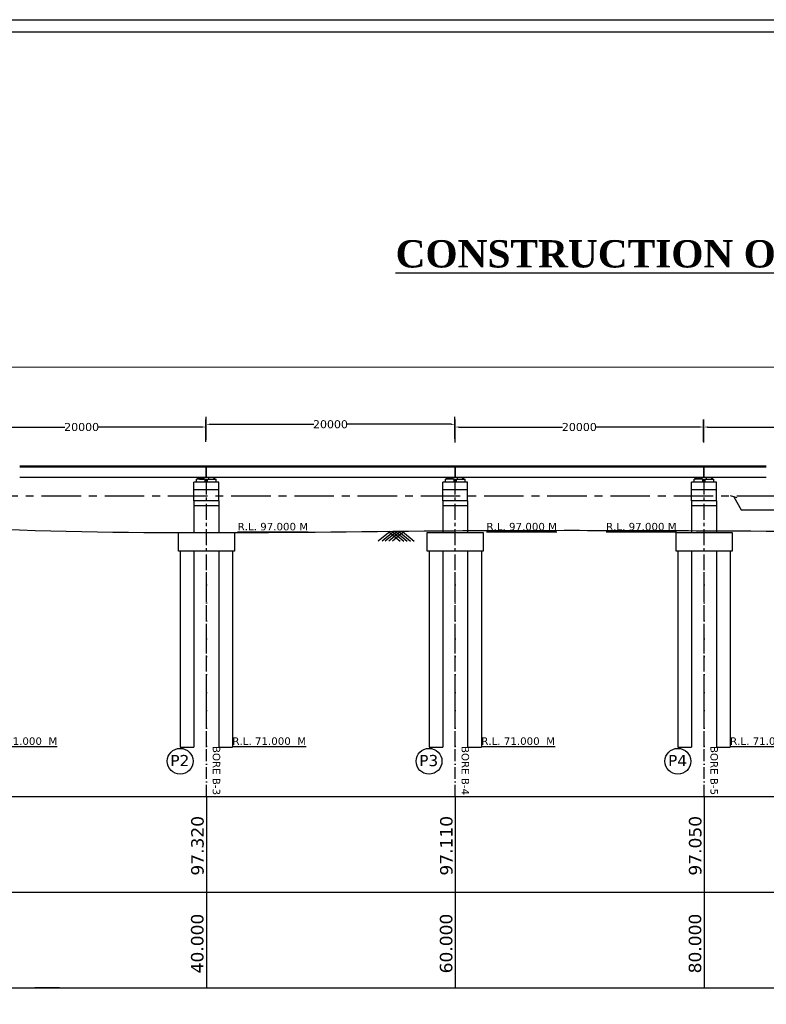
# Model space of a CAD drawing. Header units: millimetres. Extents: x -7746077780 to -3844657605, y -13315294818 to -6656873469.
# Tile 58 of 129: x -3871856291 to -3871826291, y -6657886032 to -6657846438. Entities that reach past the tile are written whole.
import ezdxf

# ---------------------------------------------------------------- set-up
doc = ezdxf.new("R2010")
doc.units = ezdxf.units.MM
doc.header["$MEASUREMENT"] = 0
doc.header["$PDMODE"] = 2
doc.linetypes.add('ACAD_ISO10W100', pattern=[18, 12, -3, 0, -3])
doc.linetypes.add('CENTER', pattern=[50.800000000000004, 31.75, -6.35, 6.35, -6.35])
for name, color, linetype in [('CHAINAGE', 7, 'Continuous'), ('GROUND_LVL', 114, 'Continuous'), ('H.F.L.', 7, 'Continuous'), ('SECTION', 7, 'Continuous'), ('TEX', 6, 'Continuous'), ('TEXT', 7, 'Continuous')]:
    doc.layers.add(name, color=color, linetype=linetype)
doc.styles.get("Standard").update_dxf_attribs({"font": 'verdana.ttf', "height": 250})
doc.dimstyles.new('Copy of ISO-25--------4', dxfattribs={"dimtxt": 200, "dimasz": 150, "dimexe": 300, "dimexo": 300, "dimgap": 0.02, "dimtad": 0, "dimtih": 1, "dimtoh": 1, "dimdec": 0, "dimlfac": 4, "dimdsep": 46, "dimtxsty": 'Standard', "dimcen": 150, "dimclrd": 1, "dimclre": 1, "dimclrt": 1, "dimadec": 0, "dimazin": 0, "dimtfac": 1, "dimtdec": 0, "dimtmove": 2, "dimatfit": 3, "dimfxl": 0, "dimarcsym": 0})
doc.dimstyles.new('ISO-25', dxfattribs={"dimtxt": 250, "dimasz": 200, "dimexe": 200, "dimexo": 200, "dimgap": 0.02, "dimtad": 0, "dimtih": 1, "dimtoh": 1, "dimdec": 0, "dimdsep": 46, "dimtxsty": 'Standard', "dimblk": 'OBLIQUE', "dimcen": 150, "dimclrd": 1, "dimclre": 1, "dimclrt": 1, "dimadec": 0, "dimazin": 0, "dimtfac": 1, "dimtdec": 0, "dimtmove": 2, "dimatfit": 3, "dimldrblk": 'OBLIQUE', "dimfxl": 0, "dimarcsym": 0})

# ---------------------------------------------------------------- blocks, each defined once
blk = doc.blocks.new('*D423')
at = {"layer": 'Defpoints', "color": 0, "ltscale": 20, "transparency": 16777216}
for p in [(-3871848809.489105, -6657862817.984942), (-3871858798.083372, -6657863739.066579), (-3871848809.489105, -6657863707.984942)]:
    blk.add_point(p, dxfattribs=at)
at = {"layer": 'TEX', "color": 1, "lineweight": -2, "ltscale": 20, "transparency": 16777216}
for p, q in [((-3871858798.083372, -6657863439.066579), (-3871858798.083372, -6657862517.984942)), ((-3871848809.489105, -6657863407.984942), (-3871848809.489105, -6657862517.984942)), ((-3871858648.083372, -6657862817.984942), (-3871854474.502998, -6657862817.984942)), ((-3871848959.489105, -6657862817.984942), (-3871853133.069479, -6657862817.984942))]:
    blk.add_line(p, q, dxfattribs=at)
at = {"layer": 'TEX', "color": 1, "ltscale": 20, "transparency": 16777216}
for points in [[(-3871858648.083372, -6657862792.984942), (-3871858648.083372, -6657862842.984942), (-3871858798.083372, -6657862817.984942)], [(-3871848959.489105, -6657862792.984942), (-3871848959.489105, -6657862842.984942), (-3871848809.489105, -6657862817.984942)]]:
    blk.add_solid(points, dxfattribs=at)
at = {"layer": 'TEX', "color": 1, "ltscale": 20, "transparency": 16777216, "insert": (-3871853803.786239, -6657862817.984942), "char_height": 250, "width": 3757.989820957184, "attachment_point": 5}
blk.add_mtext('{\\H1.2857x;20000}', dxfattribs=at)
blk = doc.blocks.new('*D424')
at = {"layer": 'Defpoints', "color": 0, "ltscale": 20, "transparency": 16777216}
for p in [(-3871838809.489097, -6657862708.697996), (-3871838809.489097, -6657863598.697996), (-3871848798.083363, -6657863629.779633)]:
    blk.add_point(p, dxfattribs=at)
at = {"layer": 'TEX', "color": 1, "lineweight": -2, "ltscale": 20, "transparency": 16777216}
for p, q in [((-3871848798.083363, -6657863329.779633), (-3871848798.083363, -6657862408.697996)), ((-3871838809.489097, -6657863298.697996), (-3871838809.489097, -6657862408.697996)), ((-3871848648.083363, -6657862708.697996), (-3871844474.50299, -6657862708.697996)), ((-3871838959.489097, -6657862708.697996), (-3871843133.06947, -6657862708.697996))]:
    blk.add_line(p, q, dxfattribs=at)
at = {"layer": 'TEX', "color": 1, "ltscale": 20, "transparency": 16777216}
for points in [[(-3871848648.083363, -6657862683.697996), (-3871848648.083363, -6657862733.697996), (-3871848798.083363, -6657862708.697996)], [(-3871838959.489097, -6657862683.697996), (-3871838959.489097, -6657862733.697996), (-3871838809.489097, -6657862708.697996)]]:
    blk.add_solid(points, dxfattribs=at)
at = {"layer": 'TEX', "color": 1, "ltscale": 20, "transparency": 16777216, "insert": (-3871843803.78623, -6657862708.697996), "char_height": 250, "width": 3757.989820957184, "attachment_point": 5}
blk.add_mtext('{\\H1.2857x;20000}', dxfattribs=at)
blk = doc.blocks.new('*D425')
at = {"layer": 'Defpoints', "color": 0, "ltscale": 20, "transparency": 16777216}
for p in [(-3871828809.489105, -6657862817.984941), (-3871838798.083372, -6657863739.066578), (-3871828809.489105, -6657863707.984941)]:
    blk.add_point(p, dxfattribs=at)
at = {"layer": 'TEX', "color": 1, "lineweight": -2, "ltscale": 20, "transparency": 16777216}
for p, q in [((-3871838798.083372, -6657863439.066578), (-3871838798.083372, -6657862517.984941)), ((-3871828809.489105, -6657863407.984941), (-3871828809.489105, -6657862517.984941)), ((-3871838648.083372, -6657862817.984941), (-3871834474.502998, -6657862817.984941)), ((-3871828959.489105, -6657862817.984941), (-3871833133.069479, -6657862817.984941))]:
    blk.add_line(p, q, dxfattribs=at)
at = {"layer": 'TEX', "color": 1, "ltscale": 20, "transparency": 16777216}
for points in [[(-3871838648.083372, -6657862792.984941), (-3871838648.083372, -6657862842.984941), (-3871838798.083372, -6657862817.984941)], [(-3871828959.489105, -6657862792.984941), (-3871828959.489105, -6657862842.984941), (-3871828809.489105, -6657862817.984941)]]:
    blk.add_solid(points, dxfattribs=at)
at = {"layer": 'TEX', "color": 1, "ltscale": 20, "transparency": 16777216, "insert": (-3871833803.786239, -6657862817.984941), "char_height": 250, "width": 3757.989820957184, "attachment_point": 5}
blk.add_mtext('{\\H1.2857x;20000}', dxfattribs=at)
blk = doc.blocks.new('*D426')
at = {"layer": 'Defpoints', "color": 0, "ltscale": 20, "transparency": 16777216}
for p in [(-3871818809.489097, -6657862817.9849), (-3871828798.083364, -6657863739.066536), (-3871818809.489097, -6657863707.9849)]:
    blk.add_point(p, dxfattribs=at)
at = {"layer": 'TEX', "color": 1, "lineweight": -2, "ltscale": 20, "transparency": 16777216}
for p, q in [((-3871828798.083364, -6657863439.066536), (-3871828798.083364, -6657862517.9849)), ((-3871818809.489097, -6657863407.9849), (-3871818809.489097, -6657862517.9849)), ((-3871828648.083364, -6657862817.9849), (-3871824474.50299, -6657862817.9849)), ((-3871818959.489097, -6657862817.9849), (-3871823133.06947, -6657862817.9849))]:
    blk.add_line(p, q, dxfattribs=at)
at = {"layer": 'TEX', "color": 1, "ltscale": 20, "transparency": 16777216}
for points in [[(-3871828648.083364, -6657862792.9849), (-3871828648.083364, -6657862842.9849), (-3871828798.083364, -6657862817.9849)], [(-3871818959.489097, -6657862792.9849), (-3871818959.489097, -6657862842.9849), (-3871818809.489097, -6657862817.9849)]]:
    blk.add_solid(points, dxfattribs=at)
at = {"layer": 'TEX', "color": 1, "ltscale": 20, "transparency": 16777216, "insert": (-3871823803.78623, -6657862817.9849), "char_height": 250, "width": 3757.989820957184, "attachment_point": 5}
blk.add_mtext('{\\H1.2857x;20000}', dxfattribs=at)
blk = doc.blocks.new('*D436')
at = {"layer": 'Defpoints', "color": 0, "ltscale": 20, "transparency": 16777216}
for p in [(-3871728797.617582, -6657860377.818653), (-3871728796.533581, -6657864391.258024), (-3871868780.004934, -6657864429.066581)]:
    blk.add_point(p, dxfattribs=at)
at = {"layer": 'TEX', "color": 1, "lineweight": -2, "ltscale": 20, "transparency": 16777216}
for p, q in [((-3871868780.085962, -6657864129.066592), (-3871868781.169964, -6657860115.627219)), ((-3871868631.088942, -6657860415.586695), (-3871818559.181579, -6657860402.062623)), ((-3871728947.617577, -6657860377.859167), (-3871779019.52494, -6657860391.383239)), ((-3871728796.614608, -6657864091.258036), (-3871728797.69861, -6657860077.818664))]:
    blk.add_line(p, q, dxfattribs=at)
at = {"layer": 'TEX', "color": 1, "ltscale": 20, "transparency": 16777216}
for points in [[(-3871868631.095694, -6657860390.586696), (-3871868631.08219, -6657860440.586694), (-3871868781.088936, -6657860415.627209)], [(-3871728947.62433, -6657860352.859168), (-3871728947.610825, -6657860402.859166), (-3871728797.617582, -6657860377.818653)]]:
    blk.add_solid(points, dxfattribs=at)
at = {"layer": 'TEX', "color": 1, "ltscale": 20, "transparency": 16777216, "insert": (-3871798789.353259, -6657860396.722931), "char_height": 250, "width": 54045.81381654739, "attachment_point": 5}
blk.add_mtext('{\\H2.2857x;TOTAL LENGTH OF BRIDGE BETWEEN FACE OF DIRT WALL = 280.000 M. ( 14 SPAN OF 20.000 M. )}', dxfattribs=at)

msp = doc.modelspace()

# ---------------------------------------------------------------- hatches: boundary and pattern name
at = {"linetype": 'Continuous', "ltscale": 0.05}
h = msp.add_hatch(dxfattribs=at)
h.set_pattern_fill('ANSI31', color=252, scale=100, style=0)
h.set_pattern_definition([(45, (-504183.3322405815, -634013.7280750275), (-8.838834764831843, 8.838834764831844), [])])
h.paths.add_polyline_path([(-3871848886.423549, -6657864841.513692), (-3871848886.423549, -6657864916.513692), (-3871849061.423549, -6657864916.51369), (-3871849061.423549, -6657864841.51369)])
h.paths.add_polyline_path([(-3871849061.423549, -6657864916.513692), (-3871849136.423549, -6657864916.513692), (-3871849136.423549, -6657864841.51369), (-3871849061.423549, -6657864841.51369)])
h = msp.add_hatch(dxfattribs=at)
h.set_pattern_fill('ANSI31', color=252, scale=100, style=0)
h.set_pattern_definition([(45.00000000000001, (-1935316516.260647, -3329043393.797574), (-8.838834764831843, 8.838834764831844), [])])
h.paths.add_polyline_path([(-3871848696.397798, -6657864841.513692), (-3871848696.397798, -6657864916.513692), (-3871848521.397798, -6657864916.51369), (-3871848521.397798, -6657864841.51369)])
h.paths.add_polyline_path([(-3871848521.397798, -6657864916.513692), (-3871848446.397798, -6657864916.513692), (-3871848446.397798, -6657864841.51369), (-3871848521.397798, -6657864841.51369)])
h = msp.add_hatch(dxfattribs=at)
h.set_pattern_fill('ANSI31', color=252, scale=100, style=0)
h.set_pattern_definition([(45, (-494183.3322410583, -634013.7280750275), (-8.838834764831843, 8.838834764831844), [])])
h.paths.add_polyline_path([(-3871838886.42355, -6657864841.513692), (-3871838886.42355, -6657864916.513692), (-3871839061.42355, -6657864916.51369), (-3871839061.42355, -6657864841.51369)])
h.paths.add_polyline_path([(-3871839061.42355, -6657864916.513692), (-3871839136.42355, -6657864916.513692), (-3871839136.42355, -6657864841.51369), (-3871839061.42355, -6657864841.51369)])
h = msp.add_hatch(dxfattribs=at)
h.set_pattern_fill('ANSI31', color=252, scale=100, style=0)
h.set_pattern_definition([(45.00000000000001, (-1935306516.260648, -3329043393.797574), (-8.838834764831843, 8.838834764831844), [])])
h.paths.add_polyline_path([(-3871838696.397799, -6657864841.513692), (-3871838696.397799, -6657864916.513692), (-3871838521.397799, -6657864916.51369), (-3871838521.397799, -6657864841.51369)])
h.paths.add_polyline_path([(-3871838521.397799, -6657864916.513692), (-3871838446.397799, -6657864916.513692), (-3871838446.397799, -6657864841.51369), (-3871838521.397799, -6657864841.51369)])
h = msp.add_hatch(dxfattribs=at)
h.set_pattern_fill('ANSI31', color=252, scale=100, style=0)
h.set_pattern_definition([(45, (-484183.3322410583, -634013.7280321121), (-8.838834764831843, 8.838834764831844), [])])
h.paths.add_polyline_path([(-3871828886.42355, -6657864841.513649), (-3871828886.42355, -6657864916.513649), (-3871829061.42355, -6657864916.513647), (-3871829061.42355, -6657864841.513647)])
h.paths.add_polyline_path([(-3871829061.42355, -6657864916.513649), (-3871829136.42355, -6657864916.513649), (-3871829136.42355, -6657864841.513647), (-3871829061.42355, -6657864841.513647)])
h = msp.add_hatch(dxfattribs=at)
h.set_pattern_fill('ANSI31', color=252, scale=100, style=0)
h.set_pattern_definition([(45.00000000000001, (-1935296516.260648, -3329043393.797531), (-8.838834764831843, 8.838834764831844), [])])
h.paths.add_polyline_path([(-3871828696.397799, -6657864841.513649), (-3871828696.397799, -6657864916.513649), (-3871828521.397799, -6657864916.513647), (-3871828521.397799, -6657864841.513647)])
h.paths.add_polyline_path([(-3871828521.397799, -6657864916.513649), (-3871828446.397799, -6657864916.513649), (-3871828446.397799, -6657864841.513647), (-3871828521.397799, -6657864841.513647)])

# ---------------------------------------------------------------- linework, layer by layer
at = {"color": 252, "linetype": 'Continuous', "ltscale": 0.05}
for p, q in [((-3871848796.410647, -6657864391.491424), (-3871856286.410647, -6657864391.491424)), ((-3871848796.410648, -6657864429.066585), (-3871856286.410647, -6657864429.066583)), ((-3871848796.410675, -6657864841.303238), (-3871848796.410675, -6657864391.491412)), ((-3871848796.410666, -6657864841.303249), (-3871848796.410666, -6657864391.491412)), ((-3871848796.410646, -6657864841.513692), (-3871848796.410646, -6657864391.491424)), ((-3871846296.410647, -6657864391.491424), (-3871848786.410684, -6657864391.491423)), ((-3871846296.410647, -6657864391.491426), (-3871848786.410684, -6657864391.491426)), ((-3871846296.410648, -6657864429.066585), (-3871848786.410684, -6657864429.066586)), ((-3871846296.410648, -6657864429.066586), (-3871848786.410684, -6657864429.066586)), ((-3871848786.410683, -6657864841.5137), (-3871848786.410683, -6657864391.491426)), ((-3871848786.410674, -6657864841.513693), (-3871848786.410675, -6657864391.491426)), ((-3871838796.410646, -6657864391.491424), (-3871846286.410646, -6657864391.491424)), ((-3871838796.410647, -6657864429.066585), (-3871846286.410646, -6657864429.066583)), ((-3871838796.410675, -6657864841.303238), (-3871838796.410675, -6657864391.491412)), ((-3871838796.410667, -6657864841.303249), (-3871838796.410666, -6657864391.491412)), ((-3871838796.410645, -6657864841.513692), (-3871838796.410645, -6657864391.491424)), ((-3871836296.410648, -6657864391.491424), (-3871838786.410684, -6657864391.491423)), ((-3871838786.410683, -6657864841.5137), (-3871838786.410684, -6657864391.491426)), ((-3871836296.410647, -6657864391.491426), (-3871838786.410684, -6657864391.491426)), ((-3871836296.410649, -6657864429.066585), (-3871838786.410684, -6657864429.066586)), ((-3871836296.410648, -6657864429.066586), (-3871838786.410684, -6657864429.066586)), ((-3871838786.410675, -6657864841.513693), (-3871838786.410675, -6657864391.491426)), ((-3871828796.410647, -6657864391.491424), (-3871836286.410647, -6657864391.491424)), ((-3871828796.410648, -6657864429.066585), (-3871836286.410647, -6657864429.066583)), ((-3871828796.410675, -6657864841.303195), (-3871828796.410675, -6657864391.491369)), ((-3871828796.410667, -6657864841.303206), (-3871828796.410666, -6657864391.491369)), ((-3871828796.410646, -6657864841.513692), (-3871828796.410646, -6657864391.491424)), ((-3871826296.410648, -6657864391.491381), (-3871828786.410684, -6657864391.49138)), ((-3871826296.410647, -6657864391.491383), (-3871828786.410684, -6657864391.491383)), ((-3871828786.410683, -6657864841.513658), (-3871828786.410684, -6657864391.491384)), ((-3871826296.410649, -6657864429.066542), (-3871828786.410684, -6657864429.066543)), ((-3871826296.410648, -6657864429.066544), (-3871828786.410684, -6657864429.066544)), ((-3871828786.410675, -6657864841.51365), (-3871828786.410675, -6657864391.491384)), ((-3871848796.410647, -6657864841.513692), (-3871856286.410647, -6657864841.513694)), ((-3871849291.410675, -6657865791.35358), (-3871849291.410675, -6657865041.353581)), ((-3871848291.410673, -6657865041.353581), (-3871849291.410675, -6657865041.353581)), ((-3871848466.410675, -6657865041.353581), (-3871849241.410675, -6657865041.353581)), ((-3871848836.410675, -6657864916.51369), (-3871849186.436424, -6657864916.51369)), ((-3871849186.436424, -6657865041.353581), (-3871849186.436424, -6657864916.51369)), ((-3871849136.423549, -6657864916.51369), (-3871849136.423549, -6657864841.51369)), ((-3871849136.423549, -6657864841.51369), (-3871848886.423549, -6657864841.51369)), ((-3871848886.423549, -6657864916.513692), (-3871848886.423549, -6657864841.513692)), ((-3871848836.410675, -6657865041.353581), (-3871848836.410675, -6657864916.51369)), ((-3871846296.410647, -6657864841.513692), (-3871848786.410684, -6657864841.513692)), ((-3871846296.410647, -6657864841.513694), (-3871848786.410684, -6657864841.513694)), ((-3871848746.410673, -6657864916.51369), (-3871848396.384923, -6657864916.51369)), ((-3871848746.410673, -6657865041.353581), (-3871848746.410673, -6657864916.51369)), ((-3871848696.397798, -6657864916.513692), (-3871848696.397798, -6657864841.513692)), ((-3871848446.397798, -6657864916.51369), (-3871848446.397798, -6657864841.51369)), ((-3871848396.384923, -6657865041.353581), (-3871848396.384923, -6657864916.51369)), ((-3871848291.410673, -6657865791.353581), (-3871848291.410673, -6657865041.353581)), ((-3871838796.410646, -6657864841.513692), (-3871846286.410646, -6657864841.513694)), ((-3871839291.410676, -6657865791.35358), (-3871839291.410676, -6657865041.353581)), ((-3871838291.410674, -6657865041.353581), (-3871839291.410676, -6657865041.353581)), ((-3871838466.410675, -6657865041.353581), (-3871839241.410675, -6657865041.353581)), ((-3871838836.410675, -6657864916.51369), (-3871839186.436424, -6657864916.51369)), ((-3871839186.436424, -6657865041.353581), (-3871839186.436424, -6657864916.51369)), ((-3871839136.42355, -6657864916.51369), (-3871839136.42355, -6657864841.51369)), ((-3871839136.42355, -6657864841.51369), (-3871838886.423549, -6657864841.51369)), ((-3871838886.42355, -6657864916.513692), (-3871838886.42355, -6657864841.513692)), ((-3871838836.410675, -6657865041.353581), (-3871838836.410675, -6657864916.51369)), ((-3871836296.410648, -6657864841.513692), (-3871838786.410684, -6657864841.513692)), ((-3871836296.410647, -6657864841.513694), (-3871838786.410684, -6657864841.513694)), ((-3871838746.410673, -6657864916.51369), (-3871838396.384924, -6657864916.51369)), ((-3871838746.410673, -6657865041.353581), (-3871838746.410673, -6657864916.51369)), ((-3871838696.397799, -6657864916.513692), (-3871838696.397799, -6657864841.513692)), ((-3871838446.397799, -6657864916.51369), (-3871838446.397799, -6657864841.51369)), ((-3871838396.384924, -6657865041.353581), (-3871838396.384924, -6657864916.51369)), ((-3871838291.410674, -6657865791.353581), (-3871838291.410674, -6657865041.353581)), ((-3871828796.410647, -6657864841.513692), (-3871836286.410647, -6657864841.513694)), ((-3871829291.410676, -6657865791.353538), (-3871829291.410676, -6657865041.353539)), ((-3871828291.410674, -6657865041.353539), (-3871829291.410676, -6657865041.353539)), ((-3871828466.410675, -6657865041.353539), (-3871829241.410675, -6657865041.353539)), ((-3871828836.410675, -6657864916.513647), (-3871829186.436424, -6657864916.513647)), ((-3871829186.436424, -6657865041.353539), (-3871829186.436424, -6657864916.513647)), ((-3871829136.42355, -6657864916.513647), (-3871829136.42355, -6657864841.513647)), ((-3871829136.42355, -6657864841.513647), (-3871828886.423549, -6657864841.513647)), ((-3871828886.42355, -6657864916.513649), (-3871828886.42355, -6657864841.513649)), ((-3871828836.410675, -6657865041.353539), (-3871828836.410675, -6657864916.513647)), ((-3871826296.410648, -6657864841.513649), (-3871828786.410684, -6657864841.513649)), ((-3871826296.410647, -6657864841.513651), (-3871828786.410684, -6657864841.513651)), ((-3871828746.410673, -6657864916.513647), (-3871828396.384924, -6657864916.513647)), ((-3871828746.410673, -6657865041.353539), (-3871828746.410673, -6657864916.513647)), ((-3871828696.397799, -6657864916.513649), (-3871828696.397799, -6657864841.513649)), ((-3871828446.397799, -6657864916.513647), (-3871828446.397799, -6657864841.513647)), ((-3871828396.384924, -6657865041.353539), (-3871828396.384924, -6657864916.513647)), ((-3871828291.410674, -6657865791.353539), (-3871828291.410674, -6657865041.353539)), ((-3871848291.410673, -6657865341.353582), (-3871849291.410675, -6657865341.353582)), ((-3871838291.410673, -6657865341.353582), (-3871839291.410676, -6657865341.353582)), ((-3871828291.410673, -6657865341.353539), (-3871829291.410676, -6657865341.353539)), ((-3871849291.410675, -6657865791.353581), (-3871849292.342805, -6657867065.217064)), ((-3871848291.410673, -6657865791.353582), (-3871849291.410675, -6657865791.353581)), ((-3871848291.410673, -6657865791.353582), (-3871848295.011236, -6657867064.439754)), ((-3871838291.410674, -6657865791.353582), (-3871839291.410676, -6657865791.353581)), ((-3871839291.410676, -6657865791.353581), (-3871839291.410676, -6657867064.301474)), ((-3871838291.410674, -6657865791.353582), (-3871838291.410674, -6657867064.301474)), ((-3871828291.410674, -6657865791.353539), (-3871829291.410676, -6657865791.353539)), ((-3871829291.410676, -6657865791.353539), (-3871829291.410676, -6657867064.301431)), ((-3871828291.410674, -6657865791.353539), (-3871828291.410674, -6657867064.301431)), ((-3871848291.410673, -6657865991.353581), (-3871849291.410675, -6657865991.353585)), ((-3871838291.410674, -6657865991.353581), (-3871839291.410675, -6657865991.353585)), ((-3871828291.410674, -6657865991.353539), (-3871829291.410675, -6657865991.353542)), ((-3871849841.410676, -6657867814.301473), (-3871849841.410666, -6657875690.733249)), ((-3871849291.410672, -6657867814.301473), (-3871849291.410672, -6657875690.733249)), ((-3871848291.410676, -6657867814.301473), (-3871848291.410674, -6657875690.733249)), ((-3871847741.410677, -6657867814.301473), (-3871847741.410673, -6657875690.733249)), ((-3871839841.410676, -6657867814.301473), (-3871839841.410666, -6657875690.733249)), ((-3871839291.410672, -6657867814.301473), (-3871839291.410672, -6657875690.733249)), ((-3871838291.410677, -6657867814.301473), (-3871838291.410675, -6657875690.733249)), ((-3871837741.410678, -6657867814.301473), (-3871837741.410674, -6657875690.733249)), ((-3871829841.410676, -6657867814.301472), (-3871829841.410666, -6657875690.733249)), ((-3871829291.410672, -6657867814.301472), (-3871829291.410672, -6657875690.733249)), ((-3871828291.410677, -6657867814.301472), (-3871828291.410674, -6657875690.733249)), ((-3871827741.410677, -6657867814.301472), (-3871827741.410674, -6657875690.733249))]:
    msp.add_line(p, q, dxfattribs=at)
at = {"color": 251, "linetype": 'Continuous', "ltscale": 0.05}
for p, q in [((-3871849841.410665, -6657875690.733393), (-3871849291.410667, -6657875690.733394)), ((-3871848291.41067, -6657875690.733393), (-3871847741.41067, -6657875690.733394)), ((-3871839841.410666, -6657875690.733379), (-3871839291.410668, -6657875690.73338)), ((-3871838291.410671, -6657875690.733379), (-3871837741.410671, -6657875690.73338)), ((-3871829841.410666, -6657875690.733366), (-3871829291.410668, -6657875690.733367)), ((-3871828291.410672, -6657875690.733366), (-3871827741.410672, -6657875690.733367))]:
    msp.add_line(p, q, dxfattribs=at)
for points in [[(-3871849916.410676, -6657867064.301474), (-3871847666.410678, -6657867064.301474), (-3871847666.410678, -6657867814.301473), (-3871849916.410676, -6657867814.301473)], [(-3871839916.410677, -6657867064.301474), (-3871837666.410678, -6657867064.301474), (-3871837666.410678, -6657867814.301473), (-3871839916.410677, -6657867814.301473)], [(-3871829916.410677, -6657867064.301431), (-3871827666.410678, -6657867064.301431), (-3871827666.410678, -6657867814.30143), (-3871829916.410677, -6657867814.30143)]]:
    msp.add_lwpolyline(points, close=True, dxfattribs=at)
at = {"layer": 'GROUND_LVL'}
for p, q in [((-3871841411.389867, -6657867022.789019), (-3871841882.017434, -6657867410.80336)), ((-3871841254.119861, -6657867022.789021), (-3871841724.747426, -6657867410.80336)), ((-3871841130.42435, -6657867022.789019), (-3871841601.051918, -6657867410.80336)), ((-3871841477.434434, -6657867022.789019), (-3871841006.806865, -6657867410.80336)), ((-3871840991.266901, -6657867022.789017), (-3871841461.89447, -6657867410.80336)), ((-3871841326.12832, -6657867022.789017), (-3871840855.50075, -6657867410.80336)), ((-3871840839.960786, -6657867022.789019), (-3871841310.588353, -6657867410.80336)), ((-3871841186.97087, -6657867022.789019), (-3871840716.343304, -6657867410.80336)), ((-3871841063.27536, -6657867022.789021), (-3871840592.647793, -6657867410.80336)), ((-3871840906.005353, -6657867022.789019), (-3871840435.377787, -6657867410.80336))]:
    msp.add_line(p, q, dxfattribs=at)
at = {"layer": 'H.F.L.', "color": 1, "linetype": 'CENTER', "ltscale": 50}
msp.add_line((-3871875733.332241, -6657865581.14659), (-3871723603.332241, -6657865581.14659), dxfattribs=at)
at = {"layer": 'SECTION', "color": 6, "ltscale": 20}
for centre in [(-3871849844.021481, -6657876257.984943), (-3871839844.021482, -6657876257.984932), (-3871829844.021481, -6657876257.984827)]:
    msp.add_circle(centre, 519.3107600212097, dxfattribs=at)
at = {"layer": 'TEX', "color": 4, "linetype": 'CENTER', "ltscale": 20}
for p, q in [((-3871848791.410655, -6657875690.73325), (-3871848791.410667, -6657864391.25806)), ((-3871848791.410666, -6657875690.73325), (-3871848791.410667, -6657864391.25806)), ((-3871838791.410656, -6657875690.73325), (-3871838791.410668, -6657864391.25806)), ((-3871838791.410667, -6657875690.73325), (-3871838791.410667, -6657864391.25806)), ((-3871828791.410655, -6657875690.73325), (-3871828791.410668, -6657864391.258018)), ((-3871828791.410667, -6657875690.73325), (-3871828791.410667, -6657864391.258018))]:
    msp.add_line(p, q, dxfattribs=at)
at = {"layer": 'TEX', "color": 5, "linetype": 'ACAD_ISO10W100', "ltscale": 40}
for p, q in [((-3871848791.410659, -6657877690.733293), (-3871848791.410658, -6657868650.733293)), ((-3871838791.410659, -6657877690.733293), (-3871838791.410658, -6657868650.733293)), ((-3871828791.410659, -6657877690.733293), (-3871828791.410658, -6657868650.733293))]:
    msp.add_line(p, q, dxfattribs=at)
at = {"layer": 'TEX', "color": 3, "ltscale": 20}
for p, q in [((-3871848791.410659, -6657877690.73323), (-3871848791.410659, -6657885373.216489)), ((-3871848791.410659, -6657877690.733241), (-3871848791.410659, -6657885373.2165)), ((-3871838791.410659, -6657877690.73323), (-3871838791.410659, -6657885373.216489)), ((-3871838791.410659, -6657877690.733241), (-3871838791.410659, -6657885373.2165)), ((-3871828791.410659, -6657877690.733207), (-3871828791.410659, -6657885373.216466)), ((-3871828791.410659, -6657877690.733218), (-3871828791.410659, -6657885373.216477)), ((-3871821768.575176, -6657881531.974871), (-3871885453.332241, -6657881531.974871))]:
    msp.add_line(p, q, dxfattribs=at)
at = {"layer": 'TEX', "color": 0, "ltscale": 20}
for p, q in [((-3871856687.25763, -6657885373.216494), (-3871854687.25763, -6657885373.216494)), ((-3871854687.25763, -6657885373.216494), (-3871855687.25763, -6657885373.216494))]:
    msp.add_line(p, q, dxfattribs=at)
at = {"layer": 'TEX', "color": 7, "ltscale": 20}
for points in [[(-3871699823.332241, -6657929337.984943), (-3871891773.332241, -6657929337.984943), (-3871891773.332241, -6657846437.984943), (-3871699823.332241, -6657846437.984943)], [(-3871700033.332241, -6657929157.984943), (-3871891383.332241, -6657929157.984943), (-3871891383.332241, -6657846927.984943), (-3871700033.332241, -6657846927.984943)]]:
    msp.add_lwpolyline(points, close=True, dxfattribs=at)
at = {"layer": 'TEX', "color": 3, "ltscale": 20}
msp.add_lwpolyline([(-3871885453.332241, -6657885373.216466), (-3871721409.854357, -6657885373.216501), (-3871721409.854357, -6657877690.73325), (-3871885453.332241, -6657877690.73325)], close=True, dxfattribs=at)
msp.add_spline([(-3871879123.332241, -6657865827.984943), (-3871868791.410659, -6657866180.733207), (-3871858791.410659, -6657866847.399885), (-3871838791.410659, -6657866987.399917), (-3871828791.410665, -6657866987.399906), (-3871808791.410659, -6657867130.73323), (-3871798791.410659, -6657867130.73325), (-3871788791.410659, -6657867130.73325), (-3871778791.410659, -6657867187.399885), (-3871768791.410659, -6657867187.399885), (-3871758791.410667, -6657867187.399885), (-3871748791.410665, -6657867187.399874), (-3871738929.892723, -6657866840.73325), (-3871728791.410659, -6657866330.733248), (-3871721803.332241, -6657865417.984943)], degree=3, dxfattribs=at)

# ---------------------------------------------------------------- texts
at = {"layer": 'CHAINAGE', "color": 241}
for s, p in [('97.320', (-3871848900.060673, -6657880856.80269)), ('97.110', (-3871838900.060673, -6657880856.80269)), ('97.050', (-3871828900.060673, -6657880856.802667))]:
    msp.add_text(s, height=499.9999999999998, rotation=90, dxfattribs=at).set_placement(p)
at = {"layer": 'CHAINAGE', "color": 241, "char_height": 499.9999999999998, "width": 2468.374999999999, "attachment_point": 7, "rotation": 90}
for s, insert in [('40.000', (-3871848898.670113, -6657884788.062455)), ('60.000', (-3871838898.670113, -6657884788.062455)), ('80.000', (-3871828898.670113, -6657884788.062432))]:
    msp.add_mtext(s, dxfattribs=dict(at, insert=insert))
at = {"layer": 'SECTION', "color": 6, "ltscale": 20, "char_height": 450, "width": 1535.994933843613, "attachment_point": 1}
for s, insert in [('P2', (-3871850239.913522, -6657876005.033854)), ('P3', (-3871840239.913523, -6657876005.033842)), ('P4', (-3871830239.913522, -6657876005.033737))]:
    msp.add_mtext(s, dxfattribs=dict(at, insert=insert))
at = {"layer": 'TEX', "attachment_point": 1}
for s, insert, char_height, width in [('{\\fTimes New Roman|b1|i0|c0|p18;\\LCONSTRUCTION OF HIGH LEVEL BRIDGE ACROSS BAGNAI NALLA ON LACHKERA- LAFIN ROAD.}', (-3871841186.988697, -6657855302.496914), 1100, 146125.5115191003), ('{\\H1.4583x;\\LNOTES\\l :-\\P}\\P01. TYPE OF BRIDGE ^I^I         - HIGH LEVEL BRIDGE\\P\\P\\P02. LENGTH OF BRIDGE ^I         - 280.000 M. ( 14SPAN @ 20.000 M EACH C/C) \\P\\P\\P03. OVERALL WIDTH ^I^I         - 8.400 M.\\P\\P\\P04. CLEAR WIDTH^I^I         - 7.500 M.\\P\\P\\P05. FORMATION LEVEL^I^I         - R.L. 104.785 M.\\P\\P\\P06. HIGHEST FLOOD LEVEL^I         - R.L. 101.210 M.\\P\\P\\P07.LOWEST    BED  LEVEL              - R.L. 96.510 M.\\P\\P\\P08.SOFFIT LEVEL            ^I         - R.L. 102.710 M.\\P\\P \\P09.CATCHMENT AREA^I^I         - 569.000 SQ. KM.\\P\\P\\P10. DESIGN VELOCITY^I^I         - 2.870 M/SEC.\\P\\P\\P11. DESIGN DISCHARGE^I         - 2868.167 CUMEC.              \\P\\P\\P12.TYPE OF FOUNDATION^I         -  PILE FOUNDATION.\\P\\P\\P13.FOUNDATION LEVEL^I         - AS PER SHOWN IN DRAWING.\\P\\P\\P14. TYPE OF SUB-STRUCTURE        - PIER              - R.C.C. SOLID CIRCULAR PIER\\P^I^I^I^I^I^IABUTMENT - BOX TYPE\\P\\P15. TYPE OF SUPER STRUCTURE    - R.C.C. T - BEAM  SLAB \\P\\P\\P16. TYPE OF BEARING^I^I         - POT -  PTFE  BEARING\\P\\P\\P17. DESIGN LOADING{\\C1;^I                   }-  ONE LANE OF  CLASS 70R OR TWO LANES \\P^I^I^I^I^I^I FOR CLASS A{\\C1;\\P                                                                \\P}18. SBC FOR ABUTMENT/PIER        - 45 T/M².  \\P\\P\\P19. SBC FOR RETURN^I^I         - 20 T/M².  \\P\\P\\P20. WEARING COAT                           - MASTIC ASHPHALT 75 MM THICK. \\P\\pi-1080,l9717.8,t9717.8;(^IB.C. 50MM+ MASTIC ASPHALT 20MM)\\P\\pi0,l0,tz;\\P21. RAILING  - R.C.C. CRASH BARRIER AS PER STD.DRAWING.\\P\\P\\P21. APPROACH SLAB - R.C.C. STRUCTURAL AS PER APPROVED DRAWING.\\P\\P\\P22. EXPANSION JOINT - STRIPSEAL TYPE EXPANSION JOINT.\\P\\P\\P23. NAME PLATE,   DRAINAGE SPOUT ETC. AS PER MORT&H \\P^I^I^I   SPECIFICATION.\\P\\P                               ', (-3871977977.093441, -6657866156.297498), 360, 51867.6690182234)]:
    msp.add_mtext(s, dxfattribs=dict(at, insert=insert, char_height=char_height, width=width))
at = {"layer": 'TEX', "color": 5, "linetype": 'ACAD_ISO10W100', "ltscale": 40, "char_height": 300, "width": 2800.98933172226, "attachment_point": 3, "rotation": 269.9999999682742}
for s, insert in [('{\\C0;BORE B-3}', (-3871848234.654664, -6657877618.248791)), ('{\\C0;BORE B-4}', (-3871838234.654664, -6657877618.248791)), ('{\\C0;BORE B-5}', (-3871828234.654664, -6657877618.248791))]:
    msp.add_mtext(s, dxfattribs=dict(at, insert=insert))
at = {"layer": 'TEXT', "color": 6, "char_height": 300, "width": 10799.796427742, "attachment_point": 2}
for s, insert in [('{\\LR.L. 97.000 M}', (-3871846118.612519, -6657866672.246502)), ('{\\LR.L. 97.000 M}', (-3871836118.612519, -6657866672.246502)), ('{\\LR.L. 97.000 M}', (-3871836118.612519, -6657866672.246528)), ('{\\LR.L. 97.000 M}', (-3871831313.61252, -6657866672.246459)), ('{\\LR.L. 71.000  M}', (-3871856263.332268, -6657875297.984941)), ('{\\LR.L. 71.000  M}', (-3871846263.332267, -6657875297.984941)), ('{\\LR.L. 71.000  M}', (-3871836263.332268, -6657875297.984941)), ('{\\LR.L. 71.000  M}', (-3871826263.332268, -6657875297.984941))]:
    msp.add_mtext(s, dxfattribs=dict(at, insert=insert))

# ---------------------------------------------------------------- dimensions: what is measured, and where the dimension line sits
at = {"layer": 'TEX', "color": 3, "ltscale": 20}
dim = msp.add_aligned_dim(p1=(-3871868780.004934, -6657864429.06658), p2=(-3871728796.53358, -6657864391.258024), distance=4013.439517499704, text='{\\H2.2857x;TOTAL LENGTH OF BRIDGE BETWEEN FACE OF DIRT WALL = 280.000 M. ( 14 SPAN OF 20.000 M. )}', dimstyle='Copy of ISO-25--------4', override={"dimtxt": 350, "dimfxl": 0.05, "dimarcsym": 2}, dxfattribs=at)
dim.commit()
dim.dimension.update_dxf_attribs({"geometry": '*D436', "text_midpoint": (-3871798789.353259, -6657860396.722931)})
for base, p1, p2, picture, middle in [((-3871838809.489097, -6657862708.697996), (-3871848798.083363, -6657863629.779633), (-3871838809.489097, -6657863598.697996), '*D424', (-3871843803.78623, -6657862708.697996)), ((-3871848809.489105, -6657862817.984942), (-3871858798.083372, -6657863739.066579), (-3871848809.489105, -6657863707.984942), '*D423', (-3871853803.786239, -6657862817.984942)), ((-3871828809.489105, -6657862817.984941), (-3871838798.083372, -6657863739.066578), (-3871828809.489105, -6657863707.984941), '*D425', (-3871833803.786239, -6657862817.984941)), ((-3871818809.489097, -6657862817.9849), (-3871828798.083364, -6657863739.066536), (-3871818809.489097, -6657863707.9849), '*D426', (-3871823803.78623, -6657862817.9849))]:
    dim = msp.add_linear_dim(base=base, p1=p1, p2=p2, text='{\\H1.2857x;20000}', dimstyle='Copy of ISO-25--------4', override={"dimtxt": 350, "dimfxl": 0.05, "dimarcsym": 2}, dxfattribs=at)
    dim.commit()
    dim.dimension.update_dxf_attribs({"geometry": picture, "text_midpoint": middle})

# ---------------------------------------------------------------- leaders
at = {"layer": 'TEX', "ltscale": 20}
msp.add_leader([(-3871827593.332241, -6657865620.73325), (-3871827299.155178, -6657866151.323347), (-3871825773.332241, -6657866151.323347)], dimstyle='ISO-25', override={"dimgap": 0.02, "dimtad": 0}, dxfattribs=at)

doc.saveas('drawing.dxf')
